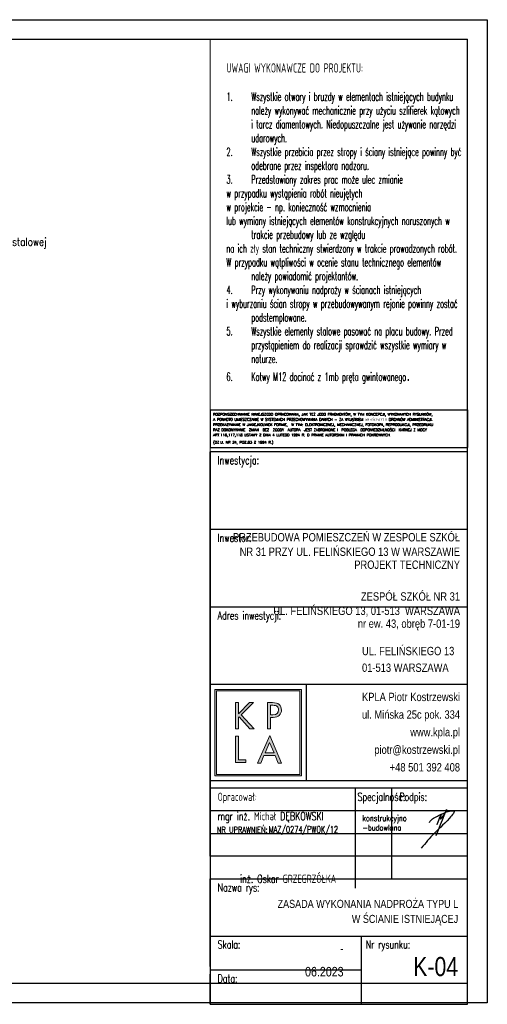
# Model space of a CAD drawing. Extents: x 678233 to 771511, y -128679 to -91169.
# Tile 51 of 62: x 765418 to 766124, y -104389 to -102902. Entities that reach past the tile are written whole.
import ezdxf
from ezdxf.enums import TextEntityAlignment as Align

# ---------------------------------------------------------------- set-up
doc = ezdxf.new("R2010")
doc.units = 0
doc.layers.get('0').update_dxf_attribs({"linetype": 'CONTINUOUS'})
for name, color, linetype in [('0-KOTY', 2, 'CONTINUOUS'), ('K-podpis', 140, 'CONTINUOUS'), ('K-ramka', 1, 'CONTINUOUS'), ('ramka', 2, 'CONTINUOUS'), ('tabelka', 2, 'CONTINUOUS')]:
    doc.layers.add(name, color=color, linetype=linetype)
doc.layers.add('K-opisy', color=2, linetype='CONTINUOUS', lineweight=18)
doc.layers.add('Warstwa 1', color=2, linetype='CONTINUOUS', lineweight=18)
doc.styles.add('ARIAL_CE', font='arial.ttf')
doc.styles.add('ROMANS', font='romans.shx', dxfattribs={"width": 0.6})

# ---------------------------------------------------------------- blocks, each defined once
blk = doc.blocks.new('H5')
at = {"color": 0, "linetype": 'ByBlock'}
blk.add_lwpolyline([(0, 28.8), (0, 0), (-23.3, 12.5), (45.7, 12.5)], dxfattribs=at)
at = {"color": 0, "linetype": 'ByBlock', "style": 'ROMANS', "width": 0.8}
blk.add_attdef('+/-', text='', height=12.5, dxfattribs=at).set_placement((-5.8, 15.9), align=Align.RIGHT)
blk.add_attdef('WYSOKOSC', (3.5, 15.9), '', height=12.5, dxfattribs=at)
blk = doc.blocks.new('kpla logo')
h = blk.add_hatch(color=256)
h.paths.add_polyline_path([(3.121, 6.59), (3.117, 6.585), (3.103, 6.571), (3.08, 6.548), (3.048, 6.516), (3.009, 6.477), (2.964, 6.431), (2.92, 6.387), (2.865, 6.332), (2.807, 6.273), (2.745, 6.211), (2.682, 6.148), (2.618, 6.083), (2.562, 6.027), (2.499, 5.963), (2.437, 5.901), (2.379, 5.842), (2.323, 5.786), (2.273, 5.735), (2.233, 5.695), (2.193, 5.655), (2.161, 5.622), (2.136, 5.598), (2.121, 5.583), (2.116, 5.577), (2.116, 5.596), (2.116, 5.651), (2.116, 5.735), (2.116, 5.835), (2.116, 5.956), (2.116, 6.083), (2.116, 6.204), (2.116, 6.325), (2.116, 6.431), (2.116, 6.512), (2.116, 6.569), (2.116, 6.59), (2.111, 6.59), (2.096, 6.59), (2.074, 6.59), (2.048, 6.59), (2.017, 6.59), (1.983, 6.59), (1.951, 6.59), (1.92, 6.59), (1.892, 6.59), (1.871, 6.59), (1.856, 6.59), (1.85, 6.59), (1.85, 6.547), (1.85, 6.418), (1.85, 6.221), (1.85, 5.988), (1.85, 5.707), (1.85, 5.409), (1.85, 5.128), (1.85, 4.846), (1.85, 4.597), (1.85, 4.41), (1.85, 4.277), (1.85, 4.229), (1.855, 4.229), (1.87, 4.229), (1.892, 4.229), (1.918, 4.229), (1.95, 4.229), (1.983, 4.229), (2.015, 4.229), (2.046, 4.229), (2.074, 4.229), (2.095, 4.229), (2.11, 4.229), (2.116, 4.229), (2.116, 4.247), (2.116, 4.302), (2.116, 4.387), (2.116, 4.488), (2.116, 4.608), (2.116, 4.737), (2.116, 4.858), (2.116, 4.979), (2.116, 5.086), (2.116, 5.167), (2.116, 5.224), (2.116, 5.245), (2.117, 5.246), (2.121, 5.249), (2.126, 5.255), (2.133, 5.262), (2.141, 5.27), (2.149, 5.278), (2.157, 5.286), (2.165, 5.294), (2.173, 5.301), (2.178, 5.307), (2.182, 5.31), (2.183, 5.312), (2.201, 5.292), (2.253, 5.233), (2.334, 5.143), (2.429, 5.036), (2.544, 4.907), (2.666, 4.77), (2.781, 4.641), (2.897, 4.512), (2.999, 4.398), (3.075, 4.312), (3.13, 4.251), (3.15, 4.229), (3.156, 4.229), (3.176, 4.229), (3.206, 4.229), (3.242, 4.229), (3.284, 4.229), (3.33, 4.229), (3.373, 4.229), (3.416, 4.229), (3.454, 4.229), (3.483, 4.229), (3.503, 4.229), (3.511, 4.229), (3.49, 4.251), (3.427, 4.32), (3.332, 4.425), (3.219, 4.55), (3.083, 4.7), (2.939, 4.859), (2.803, 5.009), (2.666, 5.159), (2.546, 5.292), (2.455, 5.392), (2.391, 5.463), (2.367, 5.489), (2.387, 5.509), (2.448, 5.569), (2.54, 5.661), (2.65, 5.769), (2.781, 5.9), (2.921, 6.039), (3.053, 6.17), (3.185, 6.302), (3.302, 6.418), (3.39, 6.505), (3.453, 6.567), (3.475, 6.59), (3.469, 6.59), (3.449, 6.59), (3.42, 6.59), (3.385, 6.59), (3.343, 6.59), (3.298, 6.59), (3.256, 6.59), (3.214, 6.59), (3.177, 6.59), (3.148, 6.59), (3.128, 6.59)], flags=0)
h.paths.add_polyline_path([(5.002, 4.229), (5.002, 4.231), (5.002, 4.238), (5.002, 4.252), (5.002, 4.271), (5.002, 4.294), (5.002, 4.322), (5.002, 4.354), (5.002, 4.39), (5.002, 4.421), (5.002, 4.462), (5.002, 4.505), (5.002, 4.551), (5.002, 4.598), (5.002, 4.647), (5.002, 4.696), (5.002, 4.745), (5.002, 4.785), (5.002, 4.834), (5.002, 4.883), (5.002, 4.93), (5.002, 4.976), (5.002, 5.02), (5.002, 5.062), (5.002, 5.101), (5.002, 5.129), (5.002, 5.162), (5.002, 5.191), (5.002, 5.216), (5.002, 5.235), (5.002, 5.25), (5.002, 5.259), (5.002, 5.262), (5.004, 5.262), (5.011, 5.262), (5.023, 5.262), (5.038, 5.262), (5.054, 5.262), (5.074, 5.262), (5.095, 5.262), (5.117, 5.262), (5.137, 5.262), (5.158, 5.262), (5.178, 5.262), (5.196, 5.262), (5.21, 5.262), (5.222, 5.262), (5.229, 5.262), (5.232, 5.262), (5.273, 5.263), (5.316, 5.265), (5.359, 5.269), (5.4, 5.274), (5.437, 5.28), (5.475, 5.288), (5.513, 5.298), (5.549, 5.309), (5.581, 5.32), (5.614, 5.334), (5.647, 5.349), (5.678, 5.365), (5.704, 5.381), (5.732, 5.401), (5.759, 5.421), (5.784, 5.443), (5.805, 5.464), (5.826, 5.488), (5.846, 5.514), (5.866, 5.541), (5.882, 5.567), (5.898, 5.596), (5.913, 5.627), (5.927, 5.658), (5.938, 5.687), (5.949, 5.72), (5.958, 5.754), (5.966, 5.788), (5.971, 5.819), (5.975, 5.854), (5.978, 5.889), (5.979, 5.924), (5.978, 5.958), (5.975, 5.996), (5.971, 6.033), (5.964, 6.069), (5.957, 6.102), (5.947, 6.137), (5.935, 6.171), (5.921, 6.204), (5.907, 6.233), (5.89, 6.265), (5.872, 6.295), (5.852, 6.324), (5.833, 6.349), (5.81, 6.375), (5.785, 6.4), (5.759, 6.423), (5.735, 6.444), (5.708, 6.464), (5.679, 6.483), (5.649, 6.5), (5.621, 6.514), (5.589, 6.528), (5.555, 6.541), (5.519, 6.552), (5.485, 6.56), (5.446, 6.568), (5.405, 6.575), (5.361, 6.581), (5.319, 6.584), (5.271, 6.587), (5.219, 6.589), (5.165, 6.59), (5.161, 6.59), (5.147, 6.59), (5.126, 6.59), (5.098, 6.59), (5.068, 6.59), (5.031, 6.59), (4.992, 6.59), (4.951, 6.59), (4.914, 6.59), (4.874, 6.59), (4.837, 6.59), (4.803, 6.59), (4.778, 6.59), (4.756, 6.59), (4.742, 6.59), (4.736, 6.59), (4.736, 6.567), (4.736, 6.493), (4.736, 6.375), (4.736, 6.221), (4.736, 6.057), (4.736, 5.853), (4.736, 5.635), (4.736, 5.409), (4.736, 5.206), (4.736, 4.986), (4.736, 4.781), (4.736, 4.597), (4.736, 4.457), (4.736, 4.335), (4.736, 4.256), (4.736, 4.229), (4.739, 4.229), (4.747, 4.229), (4.761, 4.229), (4.778, 4.229), (4.796, 4.229), (4.819, 4.229), (4.844, 4.229), (4.869, 4.229), (4.892, 4.229), (4.917, 4.229), (4.94, 4.229), (4.96, 4.229), (4.976, 4.229), (4.99, 4.229), (4.999, 4.229)], flags=0)
h.paths.add_polyline_path([(5.214, 5.503), (5.214, 5.503), (5.213, 5.503), (5.21, 5.503), (5.206, 5.503), (5.201, 5.503), (5.195, 5.503), (5.189, 5.503), (5.181, 5.503), (5.176, 5.503), (5.167, 5.503), (5.158, 5.503), (5.149, 5.503), (5.139, 5.503), (5.129, 5.503), (5.119, 5.503), (5.108, 5.503), (5.101, 5.503), (5.091, 5.503), (5.08, 5.503), (5.071, 5.503), (5.061, 5.503), (5.052, 5.503), (5.043, 5.503), (5.035, 5.503), (5.03, 5.503), (5.023, 5.503), (5.017, 5.503), (5.012, 5.503), (5.008, 5.503), (5.004, 5.503), (5.003, 5.503), (5.002, 5.503), (5.002, 5.51), (5.002, 5.537), (5.002, 5.579), (5.002, 5.635), (5.002, 5.691), (5.002, 5.764), (5.002, 5.843), (5.002, 5.924), (5.002, 5.994), (5.002, 6.073), (5.002, 6.148), (5.002, 6.214), (5.002, 6.262), (5.002, 6.307), (5.002, 6.335), (5.002, 6.345), (5.004, 6.345), (5.01, 6.345), (5.019, 6.345), (5.032, 6.345), (5.045, 6.345), (5.062, 6.345), (5.08, 6.345), (5.099, 6.345), (5.115, 6.345), (5.134, 6.345), (5.151, 6.345), (5.166, 6.345), (5.177, 6.345), (5.188, 6.345), (5.194, 6.345), (5.197, 6.345), (5.228, 6.345), (5.262, 6.344), (5.295, 6.342), (5.326, 6.339), (5.352, 6.336), (5.38, 6.332), (5.406, 6.326), (5.432, 6.32), (5.452, 6.314), (5.475, 6.306), (5.497, 6.297), (5.518, 6.287), (5.535, 6.278), (5.554, 6.266), (5.572, 6.253), (5.59, 6.239), (5.603, 6.227), (5.618, 6.212), (5.631, 6.196), (5.644, 6.179), (5.655, 6.163), (5.666, 6.145), (5.676, 6.125), (5.686, 6.105), (5.693, 6.087), (5.7, 6.065), (5.706, 6.043), (5.711, 6.02), (5.715, 6), (5.718, 5.977), (5.72, 5.952), (5.72, 5.928), (5.719, 5.884), (5.713, 5.836), (5.702, 5.79), (5.687, 5.748), (5.67, 5.714), (5.647, 5.678), (5.62, 5.644), (5.588, 5.614), (5.558, 5.592), (5.519, 5.568), (5.476, 5.548), (5.429, 5.531), (5.386, 5.52), (5.333, 5.511), (5.275, 5.505)], flags=0)
h.paths.add_polyline_path([(2.116, 1.461), (2.116, 1.464), (2.116, 1.479), (2.116, 1.507), (2.116, 1.545), (2.116, 1.594), (2.116, 1.651), (2.116, 1.718), (2.116, 1.791), (2.116, 1.848), (2.116, 1.933), (2.116, 2.023), (2.116, 2.117), (2.116, 2.214), (2.116, 2.314), (2.116, 2.416), (2.116, 2.519), (2.116, 2.592), (2.116, 2.695), (2.116, 2.795), (2.116, 2.894), (2.116, 2.989), (2.116, 3.08), (2.116, 3.166), (2.116, 3.247), (2.116, 3.3), (2.116, 3.368), (2.116, 3.429), (2.116, 3.48), (2.116, 3.521), (2.116, 3.552), (2.116, 3.571), (2.116, 3.577), (2.113, 3.577), (2.105, 3.577), (2.092, 3.577), (2.074, 3.577), (2.057, 3.577), (2.034, 3.577), (2.009, 3.577), (1.983, 3.577), (1.961, 3.577), (1.936, 3.577), (1.913, 3.577), (1.892, 3.577), (1.877, 3.577), (1.863, 3.577), (1.854, 3.577), (1.85, 3.577), (1.85, 3.556), (1.85, 3.483), (1.85, 3.364), (1.85, 3.208), (1.85, 3.051), (1.85, 2.846), (1.85, 2.625), (1.85, 2.397), (1.85, 2.201), (1.85, 1.979), (1.85, 1.771), (1.85, 1.585), (1.85, 1.45), (1.85, 1.325), (1.85, 1.245), (1.85, 1.216), (1.858, 1.216), (1.887, 1.216), (1.933, 1.216), (1.993, 1.216), (2.054, 1.216), (2.133, 1.216), (2.219, 1.216), (2.307, 1.216), (2.383, 1.216), (2.469, 1.216), (2.549, 1.216), (2.621, 1.216), (2.673, 1.216), (2.722, 1.216), (2.753, 1.216), (2.764, 1.216), (2.764, 1.219), (2.764, 1.226), (2.764, 1.238), (2.764, 1.255), (2.764, 1.271), (2.764, 1.292), (2.764, 1.315), (2.764, 1.339), (2.764, 1.359), (2.764, 1.382), (2.764, 1.403), (2.764, 1.422), (2.764, 1.436), (2.764, 1.449), (2.764, 1.458), (2.764, 1.461), (2.758, 1.461), (2.738, 1.461), (2.705, 1.461), (2.662, 1.461), (2.619, 1.461), (2.563, 1.461), (2.502, 1.461), (2.44, 1.461), (2.386, 1.461), (2.325, 1.461), (2.268, 1.461), (2.217, 1.461), (2.18, 1.461), (2.146, 1.461), (2.124, 1.461)], flags=0)
h.paths.add_polyline_path([(4.4, 1.829), (4.402, 1.829), (4.41, 1.829), (4.423, 1.829), (4.441, 1.829), (4.464, 1.829), (4.492, 1.829), (4.523, 1.829), (4.558, 1.829), (4.586, 1.829), (4.626, 1.829), (4.669, 1.829), (4.714, 1.829), (4.76, 1.829), (4.808, 1.829), (4.856, 1.829), (4.905, 1.829), (4.941, 1.829), (4.99, 1.829), (5.037, 1.829), (5.084, 1.829), (5.129, 1.829), (5.172, 1.829), (5.213, 1.829), (5.251, 1.829), (5.278, 1.829), (5.31, 1.829), (5.339, 1.829), (5.363, 1.829), (5.383, 1.829), (5.397, 1.829), (5.406, 1.829), (5.409, 1.829), (5.412, 1.823), (5.42, 1.802), (5.434, 1.768), (5.453, 1.724), (5.472, 1.679), (5.496, 1.621), (5.522, 1.559), (5.549, 1.494), (5.572, 1.438), (5.599, 1.375), (5.623, 1.317), (5.645, 1.264), (5.661, 1.225), (5.676, 1.19), (5.685, 1.168), (5.689, 1.16), (5.691, 1.16), (5.7, 1.16), (5.715, 1.16), (5.734, 1.16), (5.754, 1.16), (5.779, 1.16), (5.806, 1.16), (5.834, 1.16), (5.858, 1.16), (5.885, 1.16), (5.911, 1.16), (5.934, 1.16), (5.951, 1.16), (5.966, 1.16), (5.976, 1.16), (5.979, 1.16), (5.969, 1.182), (5.936, 1.26), (5.883, 1.384), (5.813, 1.546), (5.741, 1.714), (5.649, 1.929), (5.55, 2.159), (5.448, 2.397), (5.358, 2.606), (5.259, 2.837), (5.166, 3.054), (5.083, 3.248), (5.021, 3.392), (4.966, 3.521), (4.93, 3.605), (4.917, 3.634), (4.907, 3.611), (4.873, 3.534), (4.819, 3.41), (4.747, 3.248), (4.673, 3.079), (4.579, 2.865), (4.478, 2.635), (4.374, 2.397), (4.282, 2.188), (4.18, 1.957), (4.085, 1.74), (4, 1.546), (3.937, 1.402), (3.88, 1.273), (3.843, 1.189), (3.83, 1.16), (3.833, 1.16), (3.842, 1.16), (3.856, 1.16), (3.875, 1.16), (3.895, 1.16), (3.919, 1.16), (3.946, 1.16), (3.974, 1.16), (3.998, 1.16), (4.025, 1.16), (4.05, 1.16), (4.072, 1.16), (4.089, 1.16), (4.104, 1.16), (4.114, 1.16), (4.117, 1.16), (4.12, 1.166), (4.128, 1.187), (4.143, 1.22), (4.161, 1.264), (4.18, 1.31), (4.205, 1.368), (4.231, 1.43), (4.259, 1.494), (4.282, 1.551), (4.309, 1.613), (4.334, 1.672), (4.356, 1.724), (4.373, 1.763), (4.387, 1.798), (4.397, 1.821)], flags=0)
h.paths.add_polyline_path([(4.914, 3.018), (4.914, 3.017), (4.916, 3.011), (4.921, 3), (4.928, 2.983), (4.937, 2.961), (4.948, 2.934), (4.961, 2.904), (4.975, 2.87), (4.982, 2.852), (4.998, 2.814), (5.015, 2.773), (5.033, 2.73), (5.052, 2.685), (5.071, 2.639), (5.09, 2.593), (5.11, 2.546), (5.12, 2.522), (5.139, 2.475), (5.159, 2.428), (5.177, 2.383), (5.196, 2.339), (5.213, 2.297), (5.23, 2.258), (5.245, 2.221), (5.252, 2.203), (5.266, 2.171), (5.277, 2.143), (5.287, 2.119), (5.295, 2.099), (5.301, 2.085), (5.305, 2.076), (5.306, 2.073), (5.301, 2.073), (5.276, 2.073), (5.236, 2.073), (5.182, 2.073), (5.134, 2.073), (5.064, 2.073), (4.987, 2.073), (4.908, 2.073), (4.849, 2.073), (4.771, 2.073), (4.699, 2.073), (4.634, 2.073), (4.593, 2.073), (4.549, 2.073), (4.52, 2.073), (4.51, 2.073), (4.513, 2.08), (4.525, 2.109), (4.546, 2.157), (4.573, 2.221), (4.597, 2.277), (4.633, 2.361), (4.672, 2.452), (4.712, 2.546), (4.742, 2.616), (4.781, 2.708), (4.818, 2.794), (4.85, 2.87), (4.872, 2.92), (4.894, 2.972), (4.908, 3.006)], flags=0)
h.paths.add_polyline_path([(7.769, 0), (7.769, 0.009), (7.769, 0.062), (7.769, 0.161), (7.769, 0.301), (7.769, 0.48), (7.769, 0.694), (7.769, 0.94), (7.769, 1.214), (7.769, 1.391), (7.769, 1.704), (7.769, 2.037), (7.769, 2.387), (7.769, 2.75), (7.769, 3.122), (7.769, 3.502), (7.769, 3.885), (7.769, 4.115), (7.769, 4.496), (7.769, 4.872), (7.769, 5.239), (7.769, 5.594), (7.769, 5.934), (7.769, 6.256), (7.769, 6.555), (7.769, 6.723), (7.769, 6.981), (7.769, 7.208), (7.769, 7.401), (7.769, 7.557), (7.769, 7.673), (7.769, 7.745), (7.769, 7.769), (7.707, 7.769), (7.468, 7.769), (7.076, 7.769), (6.555, 7.769), (6.065, 7.769), (5.383, 7.769), (4.647, 7.769), (3.885, 7.769), (3.274, 7.769), (2.53, 7.769), (1.835, 7.769), (1.214, 7.769), (0.788, 7.769), (0.368, 7.769), (0.096, 7.769), (0, 7.769), (0, 7.707), (0, 7.468), (0, 7.076), (0, 6.555), (0, 6.065), (0, 5.383), (0, 4.647), (0, 3.885), (0, 3.274), (0, 2.53), (0, 1.835), (0, 1.214), (0, 0.788), (0, 0.368), (0, 0.096), (0, 0), (0.062, 0), (0.301, 0), (0.694, 0), (1.214, 0), (1.704, 0), (2.387, 0), (3.122, 0), (3.885, 0), (4.496, 0), (5.239, 0), (5.934, 0), (6.555, 0), (6.981, 0), (7.401, 0), (7.673, 0)])
h.paths.add_polyline_path([(0.131, 0.131), (0.131, 0.14), (0.131, 0.192), (0.131, 0.287), (0.131, 0.422), (0.131, 0.595), (0.131, 0.802), (0.131, 1.039), (0.131, 1.304), (0.131, 1.475), (0.131, 1.778), (0.131, 2.1), (0.131, 2.437), (0.131, 2.788), (0.131, 3.148), (0.131, 3.515), (0.131, 3.885), (0.131, 4.107), (0.131, 4.475), (0.131, 4.838), (0.131, 5.193), (0.131, 5.536), (0.131, 5.865), (0.131, 6.176), (0.131, 6.465), (0.131, 6.627), (0.131, 6.876), (0.131, 7.096), (0.131, 7.282), (0.131, 7.433), (0.131, 7.545), (0.131, 7.614), (0.131, 7.638), (0.192, 7.638), (0.422, 7.638), (0.802, 7.638), (1.304, 7.638), (1.778, 7.638), (2.437, 7.638), (3.148, 7.638), (3.885, 7.638), (4.475, 7.638), (5.193, 7.638), (5.865, 7.638), (6.465, 7.638), (6.876, 7.638), (7.282, 7.638), (7.545, 7.638), (7.638, 7.638), (7.638, 7.578), (7.638, 7.347), (7.638, 6.968), (7.638, 6.465), (7.638, 5.992), (7.638, 5.332), (7.638, 4.621), (7.638, 3.885), (7.638, 3.294), (7.638, 2.576), (7.638, 1.904), (7.638, 1.304), (7.638, 0.893), (7.638, 0.487), (7.638, 0.225), (7.638, 0.131), (7.578, 0.131), (7.347, 0.131), (6.968, 0.131), (6.465, 0.131), (5.992, 0.131), (5.332, 0.131), (4.621, 0.131), (3.885, 0.131), (3.294, 0.131), (2.576, 0.131), (1.904, 0.131), (1.304, 0.131), (0.893, 0.131), (0.487, 0.131), (0.225, 0.131)], flags=16)
at = {"layer": 'Warstwa 1', "color": 250}
for points, knots in [([(7.769, 0), (7.769, 0), (0, 0), (0, 0), (0, 0), (0, 0), (0, 7.769), (0, 7.769), (0, 7.769), (0, 7.769), (7.769, 7.769), (7.769, 7.769), (7.769, 7.769), (7.769, 7.769), (7.769, 0), (7.769, 0)], [0, 0, 0, 0, 0.2, 0.2, 0.2, 0.2, 0.4, 0.4, 0.4, 0.4, 0.6, 0.6, 0.6, 0.6, 1, 1, 1, 1]), ([(0.131, 0.131), (0.131, 0.131), (7.638, 0.131), (7.638, 0.131), (7.638, 0.131), (7.638, 0.131), (7.638, 7.638), (7.638, 7.638), (7.638, 7.638), (7.638, 7.638), (0.131, 7.638), (0.131, 7.638), (0.131, 7.638), (0.131, 7.638), (0.131, 0.131), (0.131, 0.131)], [0, 0, 0, 0, 0.2, 0.2, 0.2, 0.2, 0.4, 0.4, 0.4, 0.4, 0.6, 0.6, 0.6, 0.6, 1, 1, 1, 1]), ([(3.121, 6.59), (3.121, 6.59), (3.475, 6.59), (3.475, 6.59), (3.475, 6.59), (3.475, 6.59), (2.367, 5.489), (2.367, 5.489), (2.367, 5.489), (2.367, 5.489), (3.511, 4.229), (3.511, 4.229), (3.511, 4.229), (3.511, 4.229), (3.15, 4.229), (3.15, 4.229), (3.15, 4.229), (3.15, 4.229), (2.183, 5.312), (2.183, 5.312), (2.183, 5.312), (2.183, 5.312), (2.116, 5.245), (2.116, 5.245), (2.116, 5.245), (2.116, 5.245), (2.116, 4.229), (2.116, 4.229), (2.116, 4.229), (2.116, 4.229), (1.85, 4.229), (1.85, 4.229), (1.85, 4.229), (1.85, 4.229), (1.85, 6.59), (1.85, 6.59), (1.85, 6.59), (1.85, 6.59), (2.116, 6.59), (2.116, 6.59), (2.116, 6.59), (2.116, 6.59), (2.116, 5.577), (2.116, 5.577), (2.116, 5.577), (2.116, 5.577), (3.121, 6.59), (3.121, 6.59)], [0, 0, 0, 0, 0.076923, 0.076923, 0.076923, 0.076923, 0.153846, 0.153846, 0.153846, 0.153846, 0.230769, 0.230769, 0.230769, 0.230769, 0.307692, 0.307692, 0.307692, 0.307692, 0.384615, 0.384615, 0.384615, 0.384615, 0.461538, 0.461538, 0.461538, 0.461538, 0.538462, 0.538462, 0.538462, 0.538462, 0.615385, 0.615385, 0.615385, 0.615385, 0.692308, 0.692308, 0.692308, 0.692308, 0.769231, 0.769231, 0.769231, 0.769231, 0.846154, 0.846154, 0.846154, 0.846154, 1, 1, 1, 1]), ([(5.002, 4.229), (5.002, 4.229), (4.736, 4.229), (4.736, 4.229), (4.736, 4.229), (4.736, 4.229), (4.736, 6.59), (4.736, 6.59), (4.736, 6.59), (4.736, 6.59), (5.165, 6.59), (5.165, 6.59), (5.165, 6.59), (5.455, 6.59), (5.621, 6.544), (5.759, 6.423), (5.759, 6.423), (5.898, 6.307), (5.979, 6.122), (5.979, 5.924), (5.979, 5.924), (5.979, 5.74), (5.905, 5.56), (5.784, 5.443), (5.784, 5.443), (5.657, 5.326), (5.469, 5.262), (5.232, 5.262), (5.232, 5.262), (5.232, 5.262), (5.002, 5.262), (5.002, 5.262), (5.002, 5.262), (5.002, 5.262), (5.002, 4.229), (5.002, 4.229)], [0, 0, 0, 0, 0.1, 0.1, 0.1, 0.1, 0.2, 0.2, 0.2, 0.2, 0.3, 0.3, 0.3, 0.3, 0.4, 0.4, 0.4, 0.4, 0.5, 0.5, 0.5, 0.5, 0.6, 0.6, 0.6, 0.6, 0.7, 0.7, 0.7, 0.7, 0.8, 0.8, 0.8, 0.8, 1, 1, 1, 1]), ([(5.214, 5.503), (5.536, 5.503), (5.72, 5.659), (5.72, 5.928), (5.72, 5.928), (5.72, 6.055), (5.671, 6.169), (5.59, 6.239), (5.59, 6.239), (5.501, 6.314), (5.388, 6.345), (5.197, 6.345), (5.197, 6.345), (5.197, 6.345), (5.002, 6.345), (5.002, 6.345), (5.002, 6.345), (5.002, 6.345), (5.002, 5.503), (5.002, 5.503), (5.002, 5.503), (5.002, 5.503), (5.214, 5.503), (5.214, 5.503)], [0, 0, 0, 0, 0.142857, 0.142857, 0.142857, 0.142857, 0.285714, 0.285714, 0.285714, 0.285714, 0.428571, 0.428571, 0.428571, 0.428571, 0.571429, 0.571429, 0.571429, 0.571429, 0.714286, 0.714286, 0.714286, 0.714286, 1, 1, 1, 1]), ([(2.116, 1.461), (2.116, 1.461), (2.764, 1.461), (2.764, 1.461), (2.764, 1.461), (2.764, 1.461), (2.764, 1.216), (2.764, 1.216), (2.764, 1.216), (2.764, 1.216), (1.85, 1.216), (1.85, 1.216), (1.85, 1.216), (1.85, 1.216), (1.85, 3.577), (1.85, 3.577), (1.85, 3.577), (1.85, 3.577), (2.116, 3.577), (2.116, 3.577), (2.116, 3.577), (2.116, 3.577), (2.116, 1.461), (2.116, 1.461)], [0, 0, 0, 0, 0.142857, 0.142857, 0.142857, 0.142857, 0.285714, 0.285714, 0.285714, 0.285714, 0.428571, 0.428571, 0.428571, 0.428571, 0.571429, 0.571429, 0.571429, 0.571429, 0.714286, 0.714286, 0.714286, 0.714286, 1, 1, 1, 1]), ([(4.4, 1.829), (4.4, 1.829), (4.117, 1.16), (4.117, 1.16), (4.117, 1.16), (4.117, 1.16), (3.83, 1.16), (3.83, 1.16), (3.83, 1.16), (3.83, 1.16), (4.917, 3.634), (4.917, 3.634), (4.917, 3.634), (4.917, 3.634), (5.979, 1.16), (5.979, 1.16), (5.979, 1.16), (5.979, 1.16), (5.689, 1.16), (5.689, 1.16), (5.689, 1.16), (5.689, 1.16), (5.409, 1.829), (5.409, 1.829), (5.409, 1.829), (5.409, 1.829), (4.4, 1.829), (4.4, 1.829)], [0, 0, 0, 0, 0.125, 0.125, 0.125, 0.125, 0.25, 0.25, 0.25, 0.25, 0.375, 0.375, 0.375, 0.375, 0.5, 0.5, 0.5, 0.5, 0.625, 0.625, 0.625, 0.625, 0.75, 0.75, 0.75, 0.75, 1, 1, 1, 1]), ([(4.914, 3.018), (4.914, 3.018), (4.51, 2.073), (4.51, 2.073), (4.51, 2.073), (4.51, 2.073), (5.306, 2.073), (5.306, 2.073), (5.306, 2.073), (5.306, 2.073), (4.914, 3.018), (4.914, 3.018)], [0, 0, 0, 0, 0.25, 0.25, 0.25, 0.25, 0.5, 0.5, 0.5, 0.5, 1, 1, 1, 1])]:
    blk.add_open_spline(points, degree=3, knots=knots, dxfattribs=at)
blk = doc.blocks.new('TABELKA NOWA 334')
at = {"layer": 'tabelka', "ltscale": 2}
for p, q in [((42790.4, -47472.2), (43615.4, -47472.2)), ((42790.4, -47472.2), (42790.4, -47593.6)), ((43615.4, -47472.2), (43615.4, -47593.6)), ((42790.4, -47593.6), (43615.4, -47593.6)), ((42790.4, -48703.2), (42790.4, -47607.4)), ((43615.4, -47607.4), (42790.4, -47607.4)), ((43615.4, -47856.3), (42790.4, -47856.3)), ((43615.4, -48105.3), (42790.4, -48105.3)), ((43615.4, -48354.2), (42790.4, -48354.2)), ((43615.4, -48662.5), (42790.4, -48662.5)), ((43615.4, -48686.7), (42790.4, -48686.7)), ((43615.4, -48686.7), (42790.4, -48686.7)), ((42790.4, -48904.9), (42790.4, -48686.7)), ((43373.1, -48977.6), (43373.1, -48686.7)), ((43615.4, -48759.4), (42790.4, -48759.4)), ((42790.4, -48832.1), (43615.4, -48832.1)), ((43615.4, -48904.9), (42790.4, -48904.9)), ((42790.4, -48977.6), (43615.4, -48977.6)), ((42790.4, -48977.6), (43615.4, -48977.6)), ((42790.4, -49161.5), (42790.4, -48977.6)), ((42790.4, -49161.5), (43615.4, -49161.5)), ((42790.4, -49161.5), (43275.1, -49161.5)), ((42790.4, -49258.4), (42790.4, -49161.5)), ((43275.1, -49161.5), (43275.1, -49379.6)), ((43275.1, -49270.5), (42790.4, -49270.5)), ((42790.4, -49379.6), (42790.4, -49282.7))]:
    blk.add_line(p, q, dxfattribs=at)
blk.add_lwpolyline([(42790.4, -49379.6), (43615.4, -49379.6), (43615.4, -47607.4), (42790.4, -47607.4)], close=True, dxfattribs=at)
blk.add_lwpolyline([(43098.7, -48354.2), (43098.7, -48662.5)], dxfattribs=at)
at = {"layer": 'tabelka', "ltscale": 2, "xscale": 35.70926211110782, "yscale": 35.70926211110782, "zscale": 35.70926211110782}
blk.add_blockref('kpla logo', (42805.8, -48647.1), dxfattribs=at)
at = {"layer": 'tabelka', "ltscale": 2, "style": 'ROMANS'}
for s, height, p in [('A PONADTO UMIESZCZANIE W SYSTEMACH PRZECHOWYWANIA DANYCH - ZA WYJĄTKIEM WŁAŚCIWYCH ORGANÓW ADMINISTRACJI. ', 8.2817, (42800.3, -47507.8)), ('ROZPOWSZECHNIANIE NINIEJSZEGO OPRACOWANIA, JAK TEŻ JEGO FRAGMENTÓW, W TYM KONCEPCJI, WYKONANYCH RYSUNKÓW,', 8.2817, (42800.3, -47491.3)), ('PRZEKAZYWANIE W JAKIEJKOLWIEK FORMIE,  W TYM: ELEKTRONICZNEJ, MECHANICZNEJ, FOTOKOPII, REPRODUKCJI, PRZEDRUKU', 8.2817, (42800.3, -47524.4)), ('RAZ D0KONYWANIE  ZMIAN  BEZ  ZGODY  AUTORA  JEST ZABRONIONE I  PODLEGA  ODPOWIEDZIALNOŚCI  KARNEJ Z MOCY ', 8.2817, (42800.3, -47541)), ('ART.116,117,118 USTAWY Z DNIA 4 LUTEGO 1994 R. O PRAWIE AUTORSKIM I PRAWACH POKREWNYCH.', 8.282, (42800.3, -47557.5)), ('(DZ.U. NR 24, POZ.83 Z 1994 R.)', 8.282, (42800.3, -47581.1))]:
    blk.add_text(s, height=height, rotation=359.9955, dxfattribs=at).set_placement(p)
at = {"layer": 'tabelka', "ltscale": 2, "style": 'ROMANS', "width": 0.7}
for s, height, p in [('Inwestycja:', 26.174, (42814.7, -47647.6)), ('Inwestor:', 26.17, (42814.7, -47896.6)), ('Adres inwestycji:', 26.174, (42814.7, -48145.5)), ('Opracował:', 26.17, (42814.7, -48727)), ('Podpis:', 26.17, (43397.3, -48727)), ('Nazwa rys:', 26.17, (42814.7, -49017.8)), ('Skala:', 26.17, (42814.7, -49200.7)), ('Nr rysunku:', 26.174, (43289.7, -49200.7)), ('Data:', 26.17, (42814.7, -49309.8))]:
    blk.add_text(s, height=height, dxfattribs=at).set_placement(p)
at = {"layer": 'tabelka', "ltscale": 2, "style": 'ARIAL_CE', "width": 0.8}
for s, p in [('KPLA Piotr Kostrzewski', (43591.7, -48407)), ('ul. Mińska 25c pok. 334', (43591.7, -48463.4)), ('www.kpla.pl', (43591.7, -48519.8)), ('  piotr@kostrzewski.pl', (43591.7, -48576.3)), ('+48 501 392 408', (43591.7, -48632.7))]:
    blk.add_text(s, height=26.775, dxfattribs=at).set_placement(p, align=Align.RIGHT)
for tag, height, p in [('Inwestycja 1', 26.8, (43591.7, -47698.9)), ('Inwestycja 2', 26.8, (43591.7, -47745.3)), ('Inwestycja 3', 26.8, (43591.7, -47791.7)), ('Inwestycja 4', 26.8, (43591.7, -47838.1)), ('INWESTOR 1', 26.8, (43591.7, -47947.8)), ('INWESTOR 2', 26.8, (43591.7, -47994.2)), ('INWESTOR 3', 26.8, (43591.7, -48040.6)), ('INWESTOR 4', 26.8, (43591.7, -48087.1)), ('Adres 1', 26.8, (43591.7, -48196.8)), ('Adres 2', 26.8, (43591.7, -48243.2)), ('Adres 3', 26.8, (43591.7, -48289.6)), ('Adres 4', 26.8, (43591.7, -48336)), ('TEMAT1', 25.9, (43585.8, -49053)), ('TEMAT2', 25.9, (43585.8, -49097.9)), ('TEMAT3', 25.9, (43585.8, -49142.8))]:
    blk.add_attdef(tag, text='', height=height, dxfattribs=at).set_placement(p, align=Align.RIGHT)
at = {"layer": 'tabelka', "ltscale": 2, "style": 'ROMANS', "width": 0.7, "flags": 4}
for tag, p in [('arch. wn. Piotr Kostrzewski', (42814.7, -48813.8)), ('arch. wn. Artur Lewandowski', (42814.7, -48886.5)), ('....', (42814.7, -48959.2))]:
    blk.add_attdef(tag, p, '', height=26.2, dxfattribs=at)
at = {"layer": 'tabelka', "ltscale": 2, "style": 'ARIAL_CE', "width": 0.8}
for tag, height, p in [('1:20', 45.9, (43218.4, -49216)), ('A 12', 61.2, (43585.8, -49292.7)), ('sierpień 2013', 30.6, (43218.4, -49325.1))]:
    blk.add_attdef(tag, text='', height=height, dxfattribs=at).set_placement(p, align=Align.MIDDLE_RIGHT)
blk = doc.blocks.new('MD')
at = {"layer": 'K-podpis'}
for points in [[(-2.27, -2.64), (-1.29, 0.03), (-0.51, 1.67), (-1.07, -0.04), (-1, -0.28), (-0.68, -0.12), (1.33, 3.08), (-2.75, -6.93)], [(-5.32, -1.66), (-4.9, -1.03), (-1.16, 1.29), (3.27, 2.9), (4.24, 2.92), (2.64, 0.06), (-3.56, -6.12), (-8.55, -11.84)]]:
    blk.add_spline(points, degree=3, dxfattribs=at)

msp = doc.modelspace()

# ---------------------------------------------------------------- linework, layer by layer
at = {"layer": 'K-ramka', "color": 3, "const_width": 1.63}
msp.add_lwpolyline([(766094.31, -102931.51), (765705.87, -102931.51), (765705.87, -104356.51), (766094.31, -104356.51)], close=True, dxfattribs=at)
at = {"layer": 'ramka', "color": 1}
msp.add_lwpolyline([(764024.31, -102901.51), (766124.31, -102901.51), (766124.31, -104386.51), (764024.31, -104386.51)], close=True, dxfattribs=at)
at = {"layer": 'ramka', "color": 3}
msp.add_lwpolyline([(764094.31, -104356.51), (766094.31, -104356.51), (766094.31, -102931.51), (764094.31, -102931.51)], close=True, dxfattribs=at)
at = {"layer": 'tabelka', "ltscale": 2}
msp.add_lwpolyline([(765925.02, -104062.35), (765925.02, -104213.02)], dxfattribs=at)

# ---------------------------------------------------------------- block references
at = {"layer": '0-KOTY'}
ref = msp.add_blockref('H5', (765330.39, -103258.37), dxfattribs=dict(at, xscale=0.9719999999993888, yscale=0.9719999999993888, zscale=0.9719999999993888))
ref.add_attrib('WYSOKOSC', 'spód belki stalowej', (765333.78, -103242.91), dxfattribs={"layer": '0', "color": 0, "linetype": 'ByBlock', "height": 12.15, "style": 'ROMANS', "width": 0.8})
at = {"layer": 'K-podpis', "xscale": 3.840000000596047, "yscale": 3.840000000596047, "zscale": 3.840000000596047}
msp.add_blockref('MD', (766057.28, -104107.48), dxfattribs=at)
at = {"layer": 'tabelka', "ltscale": 2}
ref = msp.add_blockref('TABELKA NOWA 334', (745558.62, -81138.92), dxfattribs=dict(at, xscale=0.4708352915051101, yscale=0.4708352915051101, zscale=0.4708352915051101))
ref.add_attrib('....', 'inż. Oskar GRZEGRZÓŁKA', (765751.13, -104205.17), dxfattribs={"ltscale": 2, "height": 12.3236, "style": 'ROMANS', "width": 0.7})
ref.add_attrib('arch. wn. Piotr Kostrzewski', 'mgr inż. Michał DĘBKOWSKI', (765717.28, -104110.6), dxfattribs={"ltscale": 2, "height": 12.3236, "style": 'ROMANS', "width": 0.7})
ref.add_attrib('Adres 1', 'UL. FELIŃSKIEGO 13', dxfattribs={"ltscale": 2, "height": 12.6068, "style": 'ARIAL_CE', "width": 0.8}).set_placement((766074.52, -103861.29), align=Align.RIGHT)
ref.add_attrib('Adres 2', '01-513 WARSZAWA', dxfattribs={"ltscale": 2, "height": 12.6068, "style": 'ARIAL_CE', "width": 0.8}).set_placement((766065.92, -103886.49), align=Align.RIGHT)
ref.add_attrib('INWESTOR 1', 'ZESPÓŁ SZKÓŁ NR 31', dxfattribs={"ltscale": 2, "height": 12.6068, "style": 'ARIAL_CE', "width": 0.8}).set_placement((766083.13, -103778.9), align=Align.RIGHT)
ref.add_attrib('INWESTOR 2', 'UL. FELIŃSKIEGO 13, 01-513  WARSZAWA', dxfattribs={"ltscale": 2, "height": 12.6068, "style": 'ARIAL_CE', "width": 0.8}).set_placement((766083.13, -103800.6), align=Align.RIGHT)
ref.add_attrib('INWESTOR 3', 'nr ew. 43, obręb 7-01-19', dxfattribs={"ltscale": 2, "height": 12.6068, "style": 'ARIAL_CE', "width": 0.8}).set_placement((766083.13, -103819.92), align=Align.RIGHT)
ref.add_attrib('Inwestycja 1', 'PRZEBUDOWA POMIESZCZEŃ W ZESPOLE SZKÓŁ', dxfattribs={"ltscale": 2, "height": 12.6068, "style": 'ARIAL_CE', "width": 0.8}).set_placement((766083.13, -103689.48), align=Align.RIGHT)
ref.add_attrib('Inwestycja 2', ' NR 31 PRZY UL. FELIŃSKIEGO 13 W WARSZAWIE', dxfattribs={"ltscale": 2, "height": 12.6068, "style": 'ARIAL_CE', "width": 0.8}).set_placement((766083.13, -103711.32), align=Align.RIGHT)
ref.add_attrib('Inwestycja 3', 'PROJEKT TECHNICZNY', dxfattribs={"ltscale": 2, "height": 12.6068, "style": 'ARIAL_CE', "width": 0.8}).set_placement((766083.13, -103730.92), align=Align.RIGHT)
ref.add_attrib('1:20', '-', dxfattribs={"ltscale": 2, "height": 14.41, "style": 'ARIAL_CE', "width": 0.8}).set_placement((765907.37, -104303.99), align=Align.MIDDLE_RIGHT)
ref.add_attrib('sierpień 2013', '06.2023', dxfattribs={"ltscale": 2, "height": 14.408, "style": 'ARIAL_CE', "width": 0.8}).set_placement((765907.37, -104339.3), align=Align.MIDDLE_RIGHT)
ref.add_attrib('A 12', 'K-04', dxfattribs={"ltscale": 2, "height": 28.815, "style": 'ARIAL_CE', "width": 0.8}).set_placement((766080.35, -104331.54), align=Align.MIDDLE_RIGHT)
ref.add_attrib('TEMAT1', 'ZASADA WYKONANIA NADPROŻA TYPU L', dxfattribs={"ltscale": 2, "height": 12.197, "style": 'ARIAL_CE', "width": 0.8}).set_placement((766080.35, -104243.02), align=Align.RIGHT)
ref.add_attrib('TEMAT2', 'W ŚCIANIE ISTNIEJĄCEJ', dxfattribs={"ltscale": 2, "height": 12.197, "style": 'ARIAL_CE', "width": 0.8}).set_placement((766080.35, -104265.7), align=Align.RIGHT)

# ---------------------------------------------------------------- texts
at = {"layer": 'K-opisy', "insert": (765730.53, -102967.39), "char_height": 12.5, "width": 334.5857, "attachment_point": 1, "style": 'ROMANS'}
msp.add_mtext('\\A1;{\\fISOCPEUR|b0|i0|c238|p34;\\H1.1161x;UWAGI WYKONAWCZE DO PROJEKTU:\\Fromans|c238;\\W0.55;\\P\\A0;\\H0.89598x;\\P\\pxi-3,l3,t3;1.^IWszystkie otwory i bruzdy w elementach istniejących budynku należy wykonywać mechanicznie przy użyciu szlifierek kątowych i tarcz diamentowych. Niedopuszczalne jest używanie narzędzi udarowych.\\P2.^IWszystkie przebicia przez stropy i ściany istniejące powinny być odebrane przez inspektora nadzoru.\\P3.^IPrzedstawiony zakres prac może ulec zmianie ^Jw przypadku wystąpienia robót nieujętych ^Jw projekcie - np. konieczność wzmocnienia ^Jlub wymiany istniejących elementów konstrukcyjnych naruszonych w trakcie przebudowy lub ze względu ^Jna ich zły stan techniczny stwierdzony w trakcie prowadzonych robót.^JW przypadku wątpliwości w ocenie stanu technicznego elementów należy powiadomić projektantów.\\P4.^IPrzy wykonywaniu nadproży w ścianach istniejących ^Ji wyburzaniu ścian stropy w przebudowywanym rejonie powinny zostać podstemplowane.\\P5.^IWszystkie elementy stalowe pasować na placu budowy. Przed przystąpieniem do realizacji sprawdzić wszystkie wymiary w naturze.\\P6.^IKotwy M12 docinać z 1mb pręta gwintowanego\\Fpol|c238;\\H1.5x;\\W0.95;\\T0.95;\\C2;.}', dxfattribs=at)
at = {"layer": 'tabelka', "ltscale": 2, "style": 'ROMANS', "width": 0.7}
for s, height, p in [('Specjalność:', 12.3236, (765928.47, -104081.31)), ('konstrukcyjno', 8.873, (765935.91, -104111.85)), ('MAZ/0274/PWOK/12', 9.8588, (765794.18, -104129.45)), ('-budowlana', 8.873, (765935.91, -104126.23))]:
    msp.add_text(s, height=height, dxfattribs=at).set_placement(p)
msp.add_text('NR UPRAWNIEŃ:', height=8.873, dxfattribs=at).set_placement((765754.39, -104129.45), align=Align.CENTER)

doc.saveas('drawing.dxf')
